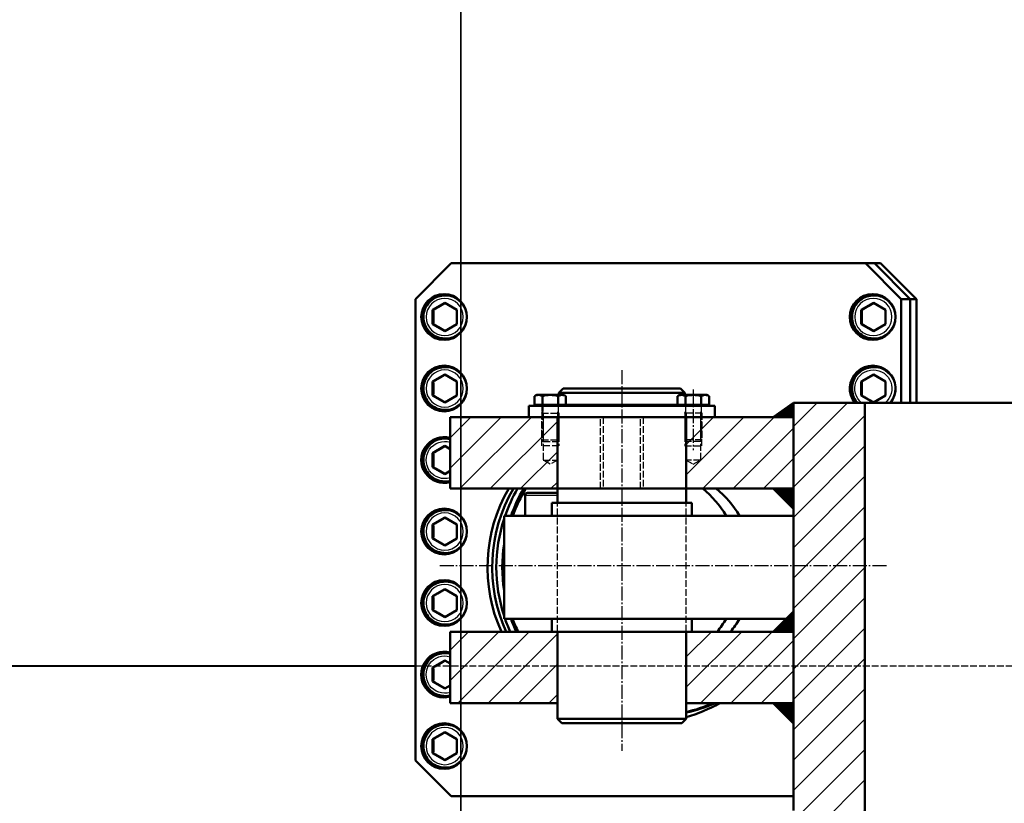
# Model space of a CAD drawing. Header units: millimetres. Extents: x 452087 to 582075, y 10891 to 81641.
# Tile 32 of 46: x 488162 to 488850, y 37863 to 38411. Entities that reach past the tile are written whole.
import ezdxf

# ---------------------------------------------------------------- set-up
doc = ezdxf.new("R2010")
doc.units = ezdxf.units.MM
doc.linetypes.add('AM_DIN_F_W050', pattern=[6.25, 4.75, -1.5])
doc.linetypes.add('AM_DIN_G_W050', pattern=[13.75, 9.75, -1.5, 1, -1.5])
for name, color, linetype, lineweight in [('AM_0', 7, 'Continuous', 50), ('AM_3', 6, 'AM_DIN_F_W050', 25), ('AM_4', 3, 'Continuous', 25), ('AM_7', 4, 'AM_DIN_G_W050', 25), ('AM_8', 1, 'Continuous', 25), ('ГТО-2_Бетон 0.35', 2, 'Continuous', 35), ('ГТО-2_Бетон 0.6', 2, 'Continuous', 60)]:
    doc.layers.add(name, color=color, linetype=linetype, lineweight=lineweight)
doc.layers.add('ГТО-2_Размеры', color=7, linetype='Continuous')
pattern_1 = [(135, (-2743.1365, -7991.0269), (0.449012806, 0.449012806), [])]
pattern_2 = [(45, (-2763.137, -7991.027), (10.606602, -10.606602), [])]

# ---------------------------------------------------------------- blocks, each defined once
blk = doc.blocks.new('wr67e56ue5AE')
at = {"layer": 'AM_8'}
h = blk.add_hatch(dxfattribs=at)
h.set_pattern_fill('ANSI31', color=256, scale=0.2, style=0)
h.set_pattern_definition(pattern_1)
h.paths.add_polyline_path([(-1517.5, 447.5), (-1531.64, 447.5), (-1517.5, 457.5)])
at = {"layer": 'AM_8', "ltscale": 0.8}
h = blk.add_hatch(dxfattribs=at)
h.set_pattern_fill('_U', color=256, scale=15, angle=135, style=0, pattern_type=0)
h.set_pattern_definition([(45, (-2743.137, -7991.027), (10.606602, -10.606602), [])])
h.paths.add_polyline_path([(-1512.5, 12.5), (-1517.5, 12.5), (-1517.5, 457.5), (-1467.5, 457.5), (-1467.5, 12.5)])
h = blk.add_hatch(dxfattribs=at)
h.set_pattern_fill('_U', color=256, scale=15, angle=135, style=0, pattern_type=0)
h.set_pattern_definition(pattern_2)
h.paths.add_polyline_path([(-1592.5, 397.5), (-1592.5, 447.5), (-1517.5, 447.5), (-1517.5, 397.5)])
h.paths.add_polyline_path([(-1682.5, 447.5), (-1682.5, 397.5), (-1757.5, 397.5), (-1757.5, 447.5)])
at = {"layer": 'AM_8'}
h = blk.add_hatch(dxfattribs=at)
h.set_pattern_fill('ANSI31', color=256, scale=0.2, style=0)
h.set_pattern_definition(pattern_1)
h.paths.add_polyline_path([(-1531.64, 397.5), (-1517.5, 397.5), (-1517.5, 383.36)])
h = blk.add_hatch(dxfattribs=at)
h.set_pattern_fill('ANSI31', color=256, scale=0.2, style=0)
h.set_pattern_definition(pattern_1)
h.paths.add_polyline_path([(-1517.5, 297.5), (-1531.64, 297.5), (-1517.5, 311.64)])
at = {"layer": 'AM_8', "ltscale": 0.8}
h = blk.add_hatch(dxfattribs=at)
h.set_pattern_fill('_U', color=256, scale=15, angle=135, style=0, pattern_type=0)
h.set_pattern_definition(pattern_2)
h.paths.add_polyline_path([(-1592.5, 247.5), (-1592.5, 297.5), (-1517.5, 297.5), (-1517.5, 247.5)])
h.paths.add_polyline_path([(-1682.5, 297.5), (-1682.5, 247.5), (-1757.5, 247.5), (-1757.5, 297.5)])
at = {"layer": 'AM_8'}
h = blk.add_hatch(dxfattribs=at)
h.set_pattern_fill('ANSI31', color=256, scale=0.2, style=0)
h.set_pattern_definition(pattern_1)
h.paths.add_polyline_path([(-1531.64, 247.5), (-1517.5, 247.5), (-1517.5, 233.36)])
at = {"layer": 'AM_0'}
for p, q in [((-1756.74, 555.03), (-1781.71, 530.03)), ((-1456.53, 555.03), (-1756.74, 555.03)), ((-1442.13, 530.03), (-1467.09, 555.03)), ((-1435.92, 530.03), (-1460.89, 555.03)), ((-1456.53, 555.03), (-1431.56, 530.03)), ((-1761.19, 532.5), (-1760.29, 532.5)), ((-1461.56, 532.5), (-1460.66, 532.5)), ((-1781.71, 530.03), (-1781.71, 207.5)), ((-1761.29, 527.31), (-1769.77, 522.41)), ((-1752.8, 522.41), (-1761.29, 527.31)), ((-1461.65, 527.31), (-1470.14, 522.41)), ((-1453.17, 522.41), (-1461.65, 527.31)), ((-1431.56, 530.03), (-1442.13, 530.03)), ((-1442.13, 457.5), (-1442.13, 530.03)), ((-1435.92, 457.5), (-1435.92, 530.03)), ((-1431.56, 457.5), (-1431.56, 530.03)), ((-1769.77, 522.41), (-1769.77, 512.59)), ((-1769.28, 522.41), (-1769.77, 522.41)), ((-1752.8, 512.59), (-1752.8, 522.41)), ((-1470.14, 522.41), (-1470.14, 512.59)), ((-1469.65, 522.41), (-1470.14, 522.41)), ((-1453.17, 512.59), (-1453.17, 522.41)), ((-1769.77, 512.59), (-1761.29, 507.69)), ((-1769.28, 512.59), (-1769.77, 512.59)), ((-1761.29, 507.69), (-1752.8, 512.59)), ((-1470.14, 512.59), (-1461.65, 507.69)), ((-1469.65, 512.59), (-1470.14, 512.59)), ((-1461.65, 507.69), (-1453.17, 512.59)), ((-1761.19, 502.5), (-1760.29, 502.5)), ((-1461.56, 502.5), (-1460.66, 502.5)), ((-1761.19, 482.5), (-1760.29, 482.5)), ((-1461.56, 482.5), (-1460.66, 482.5)), ((-1761.29, 477.31), (-1769.77, 472.41)), ((-1752.8, 472.41), (-1761.29, 477.31)), ((-1461.65, 477.31), (-1470.14, 472.41)), ((-1453.17, 472.41), (-1461.65, 477.31)), ((-1769.77, 472.41), (-1769.77, 462.59)), ((-1769.28, 472.41), (-1769.77, 472.41)), ((-1752.8, 462.59), (-1752.8, 472.41)), ((-1470.14, 472.41), (-1470.14, 462.59)), ((-1469.65, 472.41), (-1470.14, 472.41)), ((-1453.17, 462.59), (-1453.17, 472.41)), ((-1769.77, 462.59), (-1761.29, 457.69)), ((-1769.28, 462.59), (-1769.77, 462.59)), ((-1761.29, 457.69), (-1752.8, 462.59)), ((-1698.47, 462.15), (-1697, 463)), ((-1698.47, 462.15), (-1698.47, 456.1)), ((-1678, 463), (-1697, 463)), ((-1692.99, 462.15), (-1692.99, 456.1)), ((-1682.01, 462.15), (-1682.01, 456.1)), ((-1678.5, 467.5), (-1681.5, 464.5)), ((-1681.5, 464.5), (-1593.5, 464.5)), ((-1596.5, 467.5), (-1678.5, 467.5)), ((-1676.53, 462.15), (-1678, 463)), ((-1676.53, 462.15), (-1676.53, 456.1)), ((-1676.49, 467.5), (-1670.77, 467.5)), ((-1670.77, 467.5), (-1670.76, 467.5)), ((-1598.47, 462.15), (-1597, 463)), ((-1598.47, 462.15), (-1598.47, 456.1)), ((-1597, 463), (-1578, 463)), ((-1596.5, 467.5), (-1593.5, 464.5)), ((-1592.99, 462.15), (-1592.99, 456.1)), ((-1582.01, 462.15), (-1582.01, 456.1)), ((-1576.53, 462.15), (-1578, 463)), ((-1576.53, 462.15), (-1576.53, 456.1)), ((-1470.14, 462.59), (-1461.65, 457.69)), ((-1469.65, 462.59), (-1470.14, 462.59)), ((-1461.65, 457.69), (-1453.17, 462.59)), ((-1572.5, 455.5), (-1702.5, 455.5)), ((-1702.5, 455.5), (-1702.5, 447.5)), ((-1698.47, 456.1), (-1696.1, 456.1)), ((-1696.1, 456.1), (-1678.9, 456.1)), ((-1696.1, 456.1), (-1696.1, 455.5)), ((-1693.03, 455.5), (-1693.03, 451.32)), ((-1678.9, 456.1), (-1676.53, 456.1)), ((-1678.9, 456.1), (-1678.9, 455.5)), ((-1596.1, 456.1), (-1598.47, 456.1)), ((-1578.9, 456.1), (-1596.1, 456.1)), ((-1596.1, 456.1), (-1596.1, 455.5)), ((-1578.9, 456.1), (-1578.9, 455.5)), ((-1576.53, 456.1), (-1578.9, 456.1)), ((-1572.5, 455.5), (-1572.5, 447.5)), ((-1531.64, 447.5), (-1517.5, 457.5)), ((-1517.5, 457.5), (-1467.5, 457.5)), ((-1517.5, 172.5), (-1517.5, 457.5)), ((-1517.5, 456.5), (-1517.5, 406.5)), ((-1517.5, 456.5), (-1517.5, 406.5)), ((-1467.5, 12.5), (-1467.5, 457.5)), ((-1326.91, 457.5), (-1467.5, 457.5)), ((-1392.77, 457.5), (-1431.56, 457.5)), ((-1761.19, 452.5), (-1760.29, 452.5)), ((-1757.5, 397.5), (-1757.5, 447.5)), ((-1757.5, 447.5), (-1517.5, 447.5)), ((-1757.5, 397.5), (-1757.5, 447.5)), ((-1682.5, 397.5), (-1682.5, 447.5)), ((-1579.5, 447.5), (-1595.5, 447.5)), ((-1592.5, 447.5), (-1592.5, 397.5)), ((-1761.29, 427.31), (-1769.77, 422.41)), ((-1757.5, 425.13), (-1761.29, 427.31)), ((-1761.19, 432.5), (-1760.29, 432.5)), ((-1769.77, 422.41), (-1769.77, 412.59)), ((-1769.28, 422.41), (-1769.77, 422.41)), ((-1769.77, 412.59), (-1761.29, 407.69)), ((-1769.28, 412.59), (-1769.77, 412.59)), ((-1761.29, 407.69), (-1757.5, 409.87)), ((-1761.19, 402.5), (-1760.29, 402.5)), ((-1517.5, 397.5), (-1757.5, 397.5)), ((-1705.02, 392.9), (-1705.02, 378.5)), ((-1682.62, 394.5), (-1703.42, 394.5)), ((-1682.5, 387.5), (-1682.5, 397.5)), ((-1592.5, 387.5), (-1592.5, 397.5)), ((-1531.64, 397.5), (-1517.5, 383.36, 0)), ((-1588.5, 387.5), (-1686.5, 387.5)), ((-1686.5, 387.5), (-1686.5, 378.5)), ((-1588.5, 387.5), (-1588.5, 378.5)), ((-1761.19, 382.5), (-1760.29, 382.5)), ((-1761.29, 377.31), (-1769.77, 372.41)), ((-1769.77, 372.41), (-1769.77, 362.59)), ((-1769.28, 372.41), (-1769.77, 372.41)), ((-1752.8, 372.41), (-1761.29, 377.31)), ((-1752.8, 362.59), (-1752.8, 372.41)), ((-1517.5, 378.5), (-1719.83, 378.5)), ((-1719.83, 378.5), (-1719.83, 306.5)), ((-1769.77, 362.59), (-1761.29, 357.69)), ((-1769.28, 362.59), (-1769.77, 362.59)), ((-1761.29, 357.69), (-1752.8, 362.59)), ((-1761.19, 352.5), (-1760.29, 352.5)), ((-1761.19, 332.5), (-1760.29, 332.5)), ((-1761.29, 327.31), (-1769.77, 322.41)), ((-1752.8, 322.41), (-1761.29, 327.31)), ((-1769.77, 322.41), (-1769.77, 312.59)), ((-1769.28, 322.41), (-1769.77, 322.41)), ((-1752.8, 312.59), (-1752.8, 322.41)), ((-1769.77, 312.59), (-1761.29, 307.69)), ((-1769.28, 312.59), (-1769.77, 312.59)), ((-1761.29, 307.69), (-1752.8, 312.59)), ((-1531.64, 297.5), (-1517.5, 311.64, 0)), ((-1522.64, 306.5), (-1719.83, 306.5)), ((-1686.5, 297.5), (-1686.5, 306.5)), ((-1588.5, 297.5), (-1588.5, 306.5)), ((-1761.19, 302.5), (-1760.29, 302.5)), ((-1757.5, 247.5), (-1757.5, 297.5)), ((-1757.5, 297.5), (-1517.5, 297.5)), ((-1682.5, 247.5), (-1682.5, 297.5)), ((-1592.5, 247.5), (-1592.5, 297.5)), ((-1761.19, 282.5), (-1760.29, 282.5)), ((-1761.29, 277.31), (-1769.77, 272.41)), ((-1757.5, 275.13), (-1761.29, 277.31)), ((-1517.5, 280.5), (-1517.5, 230.5)), ((-1769.77, 272.41), (-1769.77, 262.59)), ((-1769.28, 272.41), (-1769.77, 272.41)), ((-1769.77, 262.59), (-1761.29, 257.69)), ((-1769.28, 262.59), (-1769.77, 262.59)), ((-1761.29, 257.69), (-1757.5, 259.87)), ((-1761.19, 252.5), (-1760.29, 252.5)), ((-1682.5, 247.5), (-1757.5, 247.5)), ((-1517.5, 247.5), (-1592.5, 247.5)), ((-1531.64, 247.5), (-1517.5, 233.36, 0)), ((-1679.5, 233.5), (-1682.5, 236.5)), ((-1592.5, 236.5), (-1682.5, 236.5)), ((-1595.5, 233.5), (-1592.5, 236.5)), ((-1761.29, 227.31), (-1769.77, 222.41)), ((-1752.8, 222.41), (-1761.29, 227.31)), ((-1761.19, 232.5), (-1760.29, 232.5)), ((-1595.5, 233.5), (-1679.5, 233.5)), ((-1769.77, 222.41), (-1769.77, 212.59)), ((-1769.28, 222.41), (-1769.77, 222.41)), ((-1752.8, 212.59), (-1752.8, 222.41)), ((-1781.71, 207.5), (-1756.74, 182.5)), ((-1769.77, 212.59), (-1761.29, 207.69)), ((-1769.28, 212.59), (-1769.77, 212.59)), ((-1761.29, 207.69), (-1752.8, 212.59)), ((-1761.19, 202.5), (-1760.29, 202.5)), ((-1756.74, 182.5), (-1517.5, 182.5))]:
    blk.add_line(p, q, dxfattribs=at)
for points in [[(-1681.5, 463), (-1681.5, 464.5)], [(-1593.5, 463), (-1593.5, 464.5)], [(-1678.9, 456), (-1602.5, 456), (-1596.1, 456)], [(-1682.5, 236.5), (-1682.5, 247.5)], [(-1592.5, 236.5), (-1592.5, 247.5)]]:
    blk.add_lwpolyline(points, dxfattribs=at)
for centre, radius, start, end in [((-1695.73, 458.15), 4.85, 55.55313, 115.55313), ((-1687.5, 444.86), 18.14, 72.38753, 107.61247), ((-1679.27, 458.15), 4.85, 64.44687, 124.44687), ((-1595.73, 458.15), 4.85, 55.55313, 115.55313), ((-1587.5, 444.86), 18.14, 72.38753, 107.61247), ((-1579.27, 458.15), 4.85, 64.44687, 124.44687), ((-1703.42, 392.9), 1.6, 90, 180)]:
    blk.add_arc(centre, radius, start, end, dxfattribs=at)
at = {"layer": 'AM_0', "extrusion": (0, 0, -1)}
for centre in [(-1761.73, 517.5), (-1462.1, 517.5), (-1761.73, 467.5), (-1761.73, 367.5), (-1761.73, 317.5), (-1761.73, 217.5)]:
    blk.add_ellipse(centre, major_axis=(0, -16), ratio=0.998769, dxfattribs=at)
for centre, major_axis, start_param, end_param in [((-1760.29, 517.5), (0, 16), 3.18662, 6.238158), ((-1760.29, 517.5), (0, 15), 0, 0.73338), ((-1460.66, 517.5), (0, 16), 3.18662, 6.238158), ((-1460.66, 517.5), (0, 15), 0, 0.73338), ((-1760.29, 517.5), (0, 15), 2.408213, 3.141593), ((-1460.66, 517.5), (0, 15), 2.408213, 3.141593), ((-1760.29, 467.5), (0, 16), 3.18662, 6.238158), ((-1760.29, 467.5), (0, 15), 0, 0.73338), ((-1462.1, 467.5), (0, 16), 4.037257, 8.529113), ((-1460.66, 467.5), (0, 16), 4.037257, 6.238158), ((-1460.66, 467.5), (0, 15), 0, 0.73338), ((-1760.29, 467.5), (0, 15), 2.408213, 3.141593), ((-1761.73, 417.5), (0, 16), 2.873592, 6.551186), ((-1760.29, 417.5), (0, 16), 3.18662, 6.238158), ((-1760.29, 417.5), (0, 15), 0, 0.187529), ((-1760.29, 417.5), (0, 15), 2.954064, 3.141593), ((-1622.56, 342.5), (0, 109), 4.286815, 5.241293), ((-1619.24, 342.5), (0, 109), 4.286815, 5.241293), ((-1616.36, 342.5), (0, 109), -1.234201, -1.041893), ((-1612.19, 342.5), (0, 109), -1.234201, -1.041893), ((-1616.33, 342.5), (0, 104), -1.217328, -1.013556), ((-1625.71, 342.5), (0, 71), 0.684638, 1.039047), ((-1616.33, 342.5), (0, 71), 0.684638, 1.039047), ((-1760.29, 367.5), (0, 16), 3.18662, 6.238158), ((-1760.29, 367.5), (0, 15), 0, 0.73338), ((-1616.36, 342.5), (0, 109), 4.396171, 5.028607), ((-1612.19, 342.5), (0, 109), 4.561882, 4.862896), ((-1760.29, 367.5), (0, 15), 2.408213, 3.141593), ((-1616.33, 342.5), (0, 104), 4.626931, 4.797847), ((-1760.29, 317.5), (0, 16), 3.18662, 6.238158), ((-1760.29, 317.5), (0, 15), 0, 0.73338), ((-1760.29, 317.5), (0, 15), 2.408213, 3.141593), ((-1616.36, 342.5), (0, 109), 4.286815, 4.375794), ((-1612.19, 342.5), (0, 109), 4.286815, 4.375794), ((-1616.33, 342.5), (0, 104), 4.264912, 4.358921), ((-1615.07, 342.5), (0, 71), 4.17151, 4.180639), ((-1625.71, 342.5), (0, 71), 2.102546, 2.257256), ((-1616.33, 342.5), (0, 71), 2.102546, 2.257256), ((-1761.73, 267.5), (0, 16), 2.873592, 6.551186), ((-1760.29, 267.5), (0, 16), 3.18662, 6.238158), ((-1760.29, 267.5), (0, 15), 0, 0.187529), ((-1760.29, 267.5), (0, 15), 2.954064, 3.141593), ((-1622.56, 342.5), (0, 109), 2.629171, 2.861841), ((-1616.33, 342.5), (0, 104), 2.722507, 2.910075), ((-1614.81, 342.5), (0, 104), 2.722507, 2.925161), ((-1760.29, 217.5), (0, 16), 3.18662, 6.238158), ((-1760.29, 217.5), (0, 15), 0, 0.73338), ((-1760.29, 217.5), (0, 15), 2.408213, 3.141593)]:
    blk.add_ellipse(centre, major_axis=major_axis, ratio=0.998769, start_param=start_param, end_param=end_param, dxfattribs=at)
at = {"layer": 'AM_0'}
for points, knots in [([(-1761.19, 532.5), (-1762.78, 532.5), (-1764.38, 532.24), (-1767.42, 531.24), (-1768.85, 530.49), (-1771.42, 528.58), (-1772.54, 527.41), (-1774.38, 524.79), (-1775.08, 523.34), (-1776, 520.27), (-1776.21, 518.66), (-1776.12, 515.46), (-1775.81, 513.87), (-1774.72, 510.86), (-1773.93, 509.45), (-1771.95, 506.94), (-1770.75, 505.84), (-1768.08, 504.09), (-1766.6, 503.42), (-1763.8, 502.67), (-1762.49, 502.5), (-1761.19, 502.5)], [4.712389, 4.712389, 4.712389, 4.712389, 5.032291, 5.032291, 5.352212, 5.352212, 5.672184, 5.672184, 5.992218, 5.992218, 6.3123, 6.3123, 6.632397, 6.632397, 6.952472, 6.952472, 7.272495, 7.272495, 7.592456, 7.592456, 7.853982, 7.853982, 7.853982, 7.853982]), ([(-1461.56, 532.5), (-1463.15, 532.5), (-1464.75, 532.24), (-1467.79, 531.24), (-1469.22, 530.49), (-1471.78, 528.58), (-1472.91, 527.41), (-1474.75, 524.79), (-1475.45, 523.34), (-1476.37, 520.27), (-1476.58, 518.66), (-1476.49, 515.46), (-1476.18, 513.87), (-1475.09, 510.86), (-1474.3, 509.45), (-1472.32, 506.94), (-1471.12, 505.84), (-1468.45, 504.09), (-1466.97, 503.42), (-1464.17, 502.67), (-1462.86, 502.5), (-1461.56, 502.5)], [4.712389, 4.712389, 4.712389, 4.712389, 5.032291, 5.032291, 5.352212, 5.352212, 5.672184, 5.672184, 5.992218, 5.992218, 6.3123, 6.3123, 6.632397, 6.632397, 6.952472, 6.952472, 7.272495, 7.272495, 7.592456, 7.592456, 7.853982, 7.853982, 7.853982, 7.853982]), ([(-1761.19, 482.5), (-1762.78, 482.5), (-1764.38, 482.24), (-1767.42, 481.24), (-1768.85, 480.49), (-1771.42, 478.58), (-1772.54, 477.41), (-1774.38, 474.79), (-1775.08, 473.34), (-1776, 470.27), (-1776.21, 468.66), (-1776.12, 465.46), (-1775.81, 463.87), (-1774.72, 460.86), (-1773.93, 459.45), (-1771.95, 456.94), (-1770.75, 455.84), (-1768.08, 454.09), (-1766.6, 453.42), (-1763.8, 452.67), (-1762.49, 452.5), (-1761.19, 452.5)], [4.712389, 4.712389, 4.712389, 4.712389, 5.032291, 5.032291, 5.352212, 5.352212, 5.672184, 5.672184, 5.992218, 5.992218, 6.3123, 6.3123, 6.632397, 6.632397, 6.952472, 6.952472, 7.272495, 7.272495, 7.592456, 7.592456, 7.853982, 7.853982, 7.853982, 7.853982]), ([(-1461.56, 482.5), (-1463.15, 482.5), (-1464.75, 482.24), (-1467.79, 481.24), (-1469.22, 480.49), (-1471.78, 478.58), (-1472.91, 477.41), (-1474.75, 474.79), (-1475.45, 473.34), (-1476.37, 470.27), (-1476.58, 468.66), (-1476.49, 465.46), (-1476.18, 463.87), (-1475.09, 460.86), (-1474.3, 459.45), (-1473.12, 457.96), (-1472.93, 457.73), (-1472.72, 457.5)], [4.712389, 4.712389, 4.712389, 4.712389, 5.032291, 5.032291, 5.352212, 5.352212, 5.672184, 5.672184, 5.992218, 5.992218, 6.3123, 6.3123, 6.632397, 6.632397, 6.952472, 6.952472, 7.013005, 7.013005, 7.013005, 7.013005]), ([(-1761.19, 432.5), (-1762.78, 432.5), (-1764.38, 432.24), (-1767.42, 431.24), (-1768.85, 430.49), (-1771.42, 428.58), (-1772.54, 427.41), (-1774.38, 424.79), (-1775.08, 423.34), (-1776, 420.27), (-1776.21, 418.66), (-1776.12, 415.46), (-1775.81, 413.87), (-1774.72, 410.86), (-1773.93, 409.45), (-1771.95, 406.94), (-1770.75, 405.84), (-1768.08, 404.09), (-1766.6, 403.42), (-1763.8, 402.67), (-1762.49, 402.5), (-1761.19, 402.5)], [4.712389, 4.712389, 4.712389, 4.712389, 5.032291, 5.032291, 5.352212, 5.352212, 5.672184, 5.672184, 5.992218, 5.992218, 6.3123, 6.3123, 6.632397, 6.632397, 6.952472, 6.952472, 7.272495, 7.272495, 7.592456, 7.592456, 7.853982, 7.853982, 7.853982, 7.853982]), ([(-1761.19, 382.5), (-1762.78, 382.5), (-1764.38, 382.24), (-1767.42, 381.24), (-1768.85, 380.49), (-1771.42, 378.58), (-1772.54, 377.41), (-1774.38, 374.79), (-1775.08, 373.34), (-1776, 370.27), (-1776.21, 368.66), (-1776.12, 365.46), (-1775.81, 363.87), (-1774.72, 360.86), (-1773.93, 359.45), (-1771.95, 356.94), (-1770.75, 355.84), (-1768.08, 354.09), (-1766.6, 353.42), (-1763.8, 352.67), (-1762.49, 352.5), (-1761.19, 352.5)], [4.712389, 4.712389, 4.712389, 4.712389, 5.032291, 5.032291, 5.352212, 5.352212, 5.672184, 5.672184, 5.992218, 5.992218, 6.3123, 6.3123, 6.632397, 6.632397, 6.952472, 6.952472, 7.272495, 7.272495, 7.592456, 7.592456, 7.853982, 7.853982, 7.853982, 7.853982]), ([(-1761.19, 332.5), (-1762.78, 332.5), (-1764.38, 332.24), (-1767.42, 331.24), (-1768.85, 330.49), (-1771.42, 328.58), (-1772.54, 327.41), (-1774.38, 324.79), (-1775.08, 323.34), (-1776, 320.27), (-1776.21, 318.66), (-1776.12, 315.46), (-1775.81, 313.87), (-1774.72, 310.86), (-1773.93, 309.45), (-1771.95, 306.94), (-1770.75, 305.84), (-1768.08, 304.09), (-1766.6, 303.42), (-1763.8, 302.67), (-1762.49, 302.5), (-1761.19, 302.5)], [4.712389, 4.712389, 4.712389, 4.712389, 5.032291, 5.032291, 5.352212, 5.352212, 5.672184, 5.672184, 5.992218, 5.992218, 6.3123, 6.3123, 6.632397, 6.632397, 6.952472, 6.952472, 7.272495, 7.272495, 7.592456, 7.592456, 7.853982, 7.853982, 7.853982, 7.853982]), ([(-1761.19, 282.5), (-1762.78, 282.5), (-1764.38, 282.24), (-1767.42, 281.24), (-1768.85, 280.49), (-1771.42, 278.58), (-1772.54, 277.41), (-1774.38, 274.79), (-1775.08, 273.34), (-1776, 270.27), (-1776.21, 268.66), (-1776.12, 265.46), (-1775.81, 263.87), (-1774.72, 260.86), (-1773.93, 259.45), (-1771.95, 256.94), (-1770.75, 255.84), (-1768.08, 254.09), (-1766.6, 253.42), (-1763.8, 252.67), (-1762.49, 252.5), (-1761.19, 252.5)], [4.712389, 4.712389, 4.712389, 4.712389, 5.032291, 5.032291, 5.352212, 5.352212, 5.672184, 5.672184, 5.992218, 5.992218, 6.3123, 6.3123, 6.632397, 6.632397, 6.952472, 6.952472, 7.272495, 7.272495, 7.592456, 7.592456, 7.853982, 7.853982, 7.853982, 7.853982]), ([(-1761.19, 232.5), (-1762.78, 232.5), (-1764.38, 232.24), (-1767.42, 231.24), (-1768.85, 230.49), (-1771.42, 228.58), (-1772.54, 227.41), (-1774.38, 224.79), (-1775.08, 223.34), (-1776, 220.27), (-1776.21, 218.66), (-1776.12, 215.46), (-1775.81, 213.87), (-1774.72, 210.86), (-1773.93, 209.45), (-1771.95, 206.94), (-1770.75, 205.84), (-1768.08, 204.09), (-1766.6, 203.42), (-1763.8, 202.67), (-1762.49, 202.5), (-1761.19, 202.5)], [4.712389, 4.712389, 4.712389, 4.712389, 5.032291, 5.032291, 5.352212, 5.352212, 5.672184, 5.672184, 5.992218, 5.992218, 6.3123, 6.3123, 6.632397, 6.632397, 6.952472, 6.952472, 7.272495, 7.272495, 7.592456, 7.592456, 7.853982, 7.853982, 7.853982, 7.853982])]:
    blk.add_open_spline(points, degree=3, knots=knots, dxfattribs=at)
for points, weights in [([(-1769.28, 522.41), (-1765.06, 524.81), (-1761.04, 527.17)], [1, 1.15070980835, 1.00777556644]), ([(-1469.65, 522.41), (-1465.43, 524.81), (-1461.4, 527.17)], [1, 1.15070980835, 1.00777556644]), ([(-1769.28, 512.59), (-1769.21, 517.5), (-1769.28, 522.41)], [1, 1.15470053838, 1]), ([(-1469.65, 512.59), (-1469.58, 517.5), (-1469.65, 522.41)], [1, 1.15470053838, 1]), ([(-1761.04, 507.83), (-1765.06, 510.19), (-1769.28, 512.59)], [1.00777556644, 1.15070980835, 1]), ([(-1461.4, 507.83), (-1465.43, 510.19), (-1469.65, 512.59)], [1.00777556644, 1.15070980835, 1]), ([(-1769.28, 472.41), (-1765.06, 474.81), (-1761.04, 477.17)], [1, 1.15070980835, 1.00777556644]), ([(-1469.65, 472.41), (-1465.43, 474.81), (-1461.4, 477.17)], [1, 1.15070980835, 1.00777556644]), ([(-1769.28, 462.59), (-1769.21, 467.5), (-1769.28, 472.41)], [1, 1.15470053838, 1]), ([(-1469.65, 462.59), (-1469.58, 467.5), (-1469.65, 472.41)], [1, 1.15470053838, 1]), ([(-1761.04, 457.83), (-1765.06, 460.19), (-1769.28, 462.59)], [1.00777556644, 1.15070980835, 1]), ([(-1461.4, 457.83), (-1465.43, 460.19), (-1469.65, 462.59)], [1.00777556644, 1.15070980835, 1]), ([(-1769.28, 422.41), (-1765.06, 424.81), (-1761.04, 427.17)], [1, 1.15070980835, 1.00777556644]), ([(-1769.28, 412.59), (-1769.21, 417.5), (-1769.28, 422.41)], [1, 1.15470053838, 1]), ([(-1761.04, 407.83), (-1765.06, 410.19), (-1769.28, 412.59)], [1.00777556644, 1.15070980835, 1]), ([(-1769.28, 372.41), (-1765.06, 374.81), (-1761.04, 377.17)], [1, 1.15070980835, 1.00777556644]), ([(-1769.28, 362.59), (-1769.21, 367.5), (-1769.28, 372.41)], [1, 1.15470053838, 1]), ([(-1761.04, 357.83), (-1765.06, 360.19), (-1769.28, 362.59)], [1.00777556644, 1.15070980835, 1]), ([(-1769.28, 322.41), (-1765.06, 324.81), (-1761.04, 327.17)], [1, 1.15070980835, 1.00777556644]), ([(-1769.28, 312.59), (-1769.21, 317.5), (-1769.28, 322.41)], [1, 1.15470053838, 1]), ([(-1761.04, 307.83), (-1765.06, 310.19), (-1769.28, 312.59)], [1.00777556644, 1.15070980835, 1]), ([(-1769.28, 272.41), (-1765.06, 274.81), (-1761.04, 277.17)], [1, 1.15070980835, 1.00777556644]), ([(-1769.28, 262.59), (-1769.21, 267.5), (-1769.28, 272.41)], [1, 1.15470053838, 1]), ([(-1761.04, 257.83), (-1765.06, 260.19), (-1769.28, 262.59)], [1.00777556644, 1.15070980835, 1]), ([(-1769.28, 222.41), (-1765.06, 224.81), (-1761.04, 227.17)], [1, 1.15070980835, 1.00777556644]), ([(-1769.28, 212.59), (-1769.21, 217.5), (-1769.28, 222.41)], [1, 1.15470053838, 1]), ([(-1761.04, 207.83), (-1765.06, 210.19), (-1769.28, 212.59)], [1.00777556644, 1.15070980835, 1])]:
    blk.add_rational_spline(points, weights, degree=2, dxfattribs=at)
at = {"layer": 'AM_3'}
for p, q in [((-1681.97, 455.5), (-1681.97, 451.32)), ((-1593.03, 455.5), (-1593.03, 451.32)), ((-1581.97, 455.5), (-1581.97, 451.32)), ((-1693.5, 450.25), (-1693.03, 451.32)), ((-1693.5, 450.25), (-1693.5, 431.57)), ((-1693.5, 450.25), (-1681.5, 450.25)), ((-1693.5, 427.5), (-1693.5, 447.5)), ((-1692.43, 450.25), (-1693.03, 451.32)), ((-1692.43, 450.25), (-1692.43, 430.5)), ((-1692.43, 447.5), (-1692.43, 417.5)), ((-1682.57, 450.25), (-1681.97, 451.32)), ((-1682.57, 450.25), (-1682.57, 430.5)), ((-1682.57, 417.5), (-1682.57, 447.5)), ((-1681.5, 450.25), (-1681.97, 451.32)), ((-1681.5, 450.25), (-1681.5, 431.57)), ((-1681.5, 447.5), (-1681.5, 427.5)), ((-1652.5, 397.5), (-1652.5, 447.5)), ((-1650.61, 447.5), (-1650.61, 397.5)), ((-1624.39, 397.5), (-1624.39, 447.5)), ((-1622.5, 447.5), (-1622.5, 397.5)), ((-1593.5, 450.25), (-1593.03, 451.32)), ((-1593.5, 450.25), (-1593.5, 431.57)), ((-1581.5, 450.25), (-1593.5, 450.25)), ((-1593.5, 447.5), (-1593.5, 427.5)), ((-1592.43, 450.25), (-1593.03, 451.32)), ((-1592.43, 450.25), (-1592.43, 430.5)), ((-1592.43, 417.5), (-1592.43, 447.5)), ((-1582.57, 450.25), (-1581.97, 451.32)), ((-1582.57, 450.25), (-1582.57, 430.5)), ((-1582.57, 447.5), (-1582.57, 417.5)), ((-1581.5, 450.25), (-1581.97, 451.32)), ((-1581.5, 450.25), (-1581.5, 431.57)), ((-1581.5, 427.5), (-1581.5, 447.5)), ((-1693.5, 431.57), (-1681.5, 431.57)), ((-1692.43, 430.5), (-1693.5, 431.57)), ((-1681.5, 427.5), (-1693.5, 427.5)), ((-1692.43, 430.5), (-1682.57, 430.5)), ((-1681.5, 431.57), (-1682.57, 430.5)), ((-1581.5, 431.57), (-1593.5, 431.57)), ((-1593.5, 431.57), (-1592.43, 430.5)), ((-1593.5, 427.5), (-1581.5, 427.5)), ((-1582.57, 430.5), (-1592.43, 430.5)), ((-1582.57, 430.5), (-1581.5, 431.57)), ((-1692.43, 417.5), (-1682.57, 417.5)), ((-1687.5, 414.54, 0), (-1692.43, 417.5)), ((-1682.57, 417.5), (-1687.5, 414.54, 0)), ((-1582.57, 417.5), (-1592.43, 417.5)), ((-1592.43, 417.5), (-1587.5, 414.54, 0)), ((-1587.5, 414.54, 0), (-1582.57, 417.5))]:
    blk.add_line(p, q, dxfattribs=at)
for points in [[(-1682.5, 297.5), (-1682.5, 397.5)], [(-1592.5, 297.5), (-1592.5, 397.5)]]:
    blk.add_lwpolyline(points, dxfattribs=at)
at = {"layer": 'AM_4'}
blk.add_line((-1705.02, 392.9), (-1682.5, 392.9), dxfattribs=at)
at = {"layer": 'AM_4', "extrusion": (0, 0, -1)}
for centre in [(-1761.29, 517.5), (-1461.65, 517.5), (-1761.29, 467.5), (-1761.29, 367.5), (-1761.29, 317.5), (-1761.29, 217.5)]:
    blk.add_ellipse(centre, major_axis=(0, -13), ratio=0.998769, dxfattribs=at)
for centre, major_axis, start_param, end_param in [((-1761.19, 517.5), (0, -15), 3.141593, 6.283185), ((-1461.56, 517.5), (0, -15), 3.141593, 6.283185), ((-1761.19, 467.5), (0, -15), 3.141593, 6.283185), ((-1461.56, 467.5), (0, 15), 0, 2.300524), ((-1461.65, 467.5), (0, 13), 3.834753, 8.731618), ((-1761.29, 417.5), (0, 13), 2.84577, 6.579008), ((-1761.19, 417.5), (0, 15), 0, 0.248586), ((-1761.19, 417.5), (0, 15), 2.893006, 3.141593), ((-1761.19, 367.5), (0, -15), 3.141593, 6.283185), ((-1761.19, 317.5), (0, -15), 3.141593, 6.283185), ((-1761.19, 267.5), (0, 15), 0, 0.248586), ((-1761.29, 267.5), (0, 13), 2.84577, 6.579008), ((-1761.19, 267.5), (0, 15), 2.893006, 3.141593), ((-1761.19, 217.5), (0, -15), 3.141593, 6.283185)]:
    blk.add_ellipse(centre, major_axis=major_axis, ratio=0.998769, start_param=start_param, end_param=end_param, dxfattribs=at)
at = {"layer": 'AM_7'}
for p, q in [((-1637.5, 480.31), (-1637.5, 214.21)), ((-1587.5, 466.76), (-1587.5, 424.5)), ((-1452.5, 343.5), (-1765.45, 343.5))]:
    blk.add_line(p, q, dxfattribs=at)
blk = doc.blocks.new('_гто-2_рев 4')
at = {"layer": 'AM_3'}
blk.add_line((2700.21, 922.96), (0, 922.96), dxfattribs=at)
at = {"layer": 'AM_0', "extrusion": (0, 0, -1), "zscale": -1}
blk.add_blockref('wr67e56ue5AE', (0, 649.3), dxfattribs=at)

msp = doc.modelspace()

# ---------------------------------------------------------------- linework, layer by layer
at = {"layer": 'ГТО-2_Бетон 0.35'}
msp.add_lwpolyline([(488470.57, 42536.13), (488470.57, 40436.13), (488470.57, 40436.13), (488470.57, 37436.11)], dxfattribs=at)
at = {"layer": 'ГТО-2_Размеры', "color": 1, "lineweight": 40}
msp.add_lwpolyline([(486710.57, 37959.07), (488438.86, 37959.07)], dxfattribs=at)

# ---------------------------------------------------------------- block references
at = {"layer": 'ГТО-2_Бетон 0.6', "color": 1, "xscale": -1}
msp.add_blockref('_гто-2_рев 4', (490220.57, 37036.13), dxfattribs=at)

doc.saveas('drawing.dxf')
